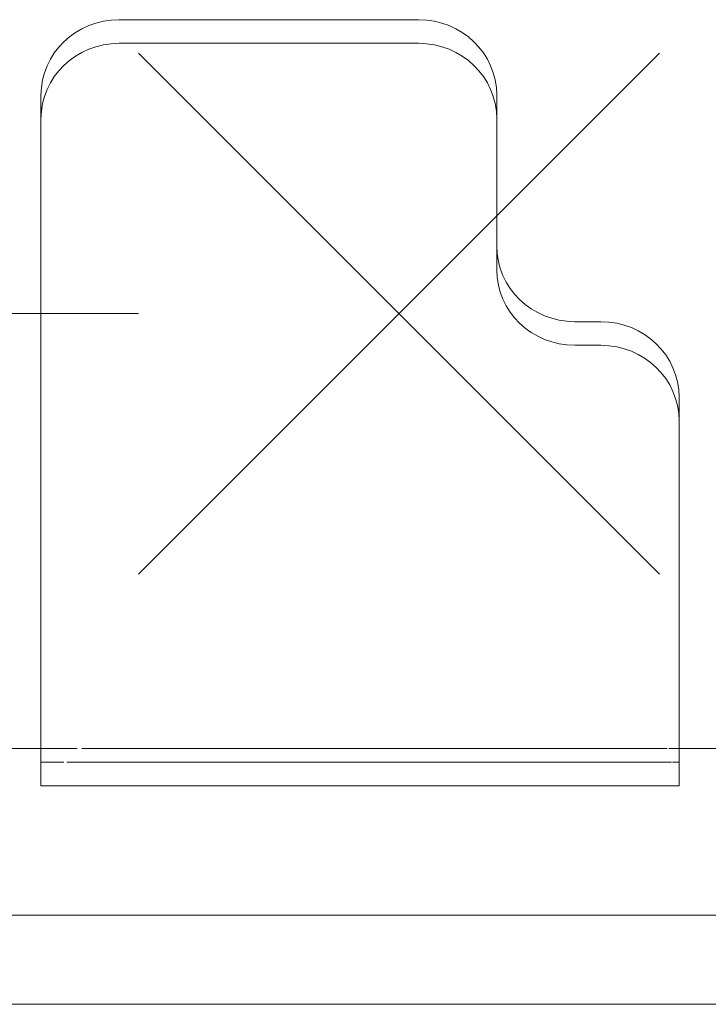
# Model space of a CAD drawing. Header units: millimetres. Extents: x -80560 to 110805, y -11020 to 52719.
# Tile 57 of 145: x 50157 to 50421, y 21117 to 21495. Entities that reach past the tile are written whole.
import ezdxf

# ---------------------------------------------------------------- set-up
doc = ezdxf.new("R2010")
doc.units = ezdxf.units.MM
doc.layers.add('A-ANNO-NOTE', color=131, linetype='Continuous', lineweight=18)
doc.layers.add('I-FURN', color=30, linetype='Continuous', lineweight=18)

# ---------------------------------------------------------------- blocks, each defined once
blk = doc.blocks.new('82_kopieerapparaat_Sharp - std-31613085-DO_03 derde verdieping')
at = {"layer": 'I-FURN'}
for p, q in [((-330, 300), (-330, -200)), ((-330, -200), (-330, 300)), ((-330, -200), (-330, 300)), ((-330, 300), (-330, -200)), ((-330, 300), (-330, -200)), ((-330, -200), (-330, 300)), ((-231.88, 165), (-231.88, 300)), ((-295.83, 259.42), (-295.83, -200)), ((-295.83, -200), (-295.83, 259.42)), ((9.85, 165), (-246.12, 165)), ((-246.12, 165), (-246.12, -80)), ((-237.06, 165), (-246.12, 165)), ((-237.06, 156.16), (-237.06, 165)), ((-237.06, 165), (18.91, 165)), ((-231.88, 151.11), (-231.88, 165)), ((18.91, 165), (9.85, 165)), ((-237.06, -77.12), (-237.06, 155.05)), ((-231.88, -75.47), (-231.88, 149.36)), ((38.83, 20), (38.83, 135)), ((47.89, 135), (47.89, 20)), ((-48.1, -10), (9.85, -10)), ((18.91, -10), (-39.04, -10)), ((9.85, -10), (18.91, -10)), ((-77.08, -50), (-77.08, -40)), ((-68.02, -40), (-68.02, -50)), ((-237.06, -80), (-237.06, -77.46)), ((-231.88, -80), (-231.88, -76)), ((-246.12, -80), (-106.06, -80)), ((-246.12, -80), (-237.06, -80)), ((-97, -80), (-237.06, -80)), ((-231.88, -200), (-231.88, -80)), ((-106.06, -80), (-97, -80))]:
    blk.add_line(p, q, dxfattribs=at)
for centre, start_param, end_param in [((9.85, 135), 4.712389, 6.283185), ((18.91, 135), 4.712389, 6.283185), ((9.85, 20), 3.141593, 4.712389), ((18.91, 20), 3.141593, 4.712389), ((-48.1, -40), 0, 1.570796), ((-39.04, -40), 0, 1.570796), ((-106.06, -50), 3.141593, 4.712389), ((-97, -50), 3.141593, 4.712389)]:
    blk.add_ellipse(centre, major_axis=(0, 30), ratio=0.965926, start_param=start_param, end_param=end_param, dxfattribs=at)

msp = doc.modelspace()

# ---------------------------------------------------------------- linework, layer by layer
at = {"layer": 'A-ANNO-NOTE', "lineweight": 9}
for p, q in [((50402.32, 21482.5), (50202.32, 21282.5)), ((50402.32, 21282.5), (50202.32, 21482.5)), ((49402.32, 21382.5), (50202.32, 21382.5))]:
    msp.add_line(p, q, dxfattribs=at)

# ---------------------------------------------------------------- block references
at = {"layer": 'I-FURN', "rotation": 89.99999999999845}
msp.add_blockref('82_kopieerapparaat_Sharp - std-31613085-DO_03 derde verdieping', (50329.85, 21447.43), dxfattribs=at)

doc.saveas('drawing.dxf')
